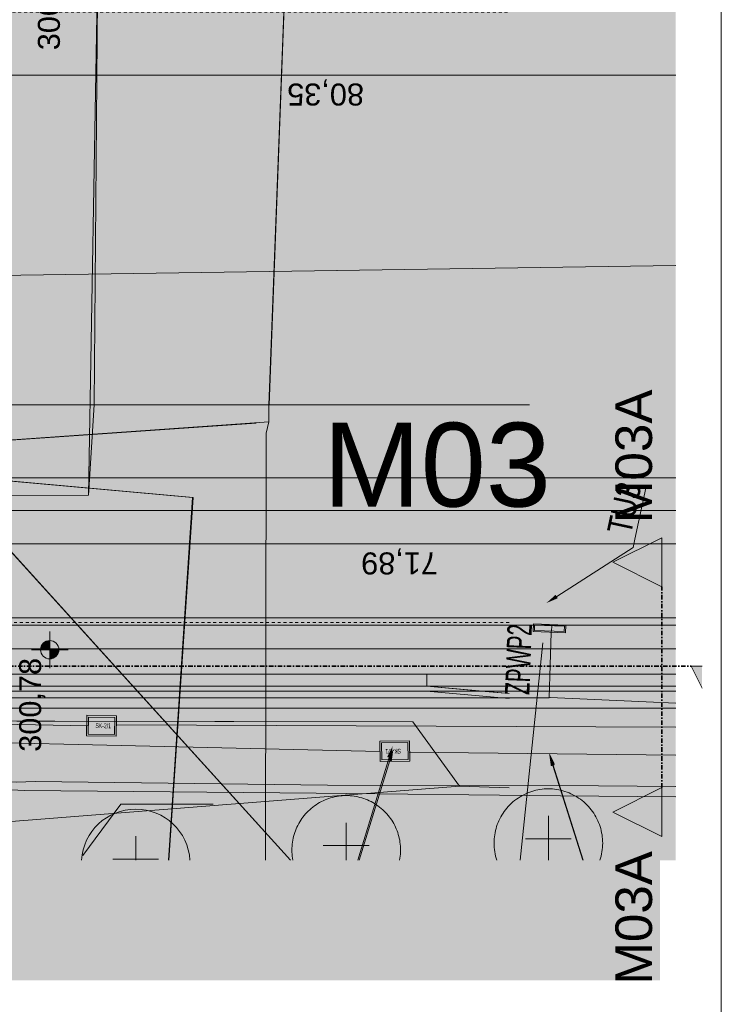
# Model space of a CAD drawing. Extents: x 250 to 10950, y 49 to 2920.
# Tile 18 of 23: x 10541 to 10950, y 1320 to 1894. Entities that reach past the tile are written whole.
import ezdxf
from ezdxf.xclip import XClip

# ---------------------------------------------------------------- set-up
doc = ezdxf.new("R2010")
doc.units = 0
doc.header["$MEASUREMENT"] = 0
doc.header["$XCLIPFRAME"] = 0
for name, pattern in [('Kropki i Kreski', [72, 36, -18, 0, -18]), ('Przerywana', [48, 24, -24]), ('zzzxref_260316$0$pzt_11-06-2015 (2)$0$j-CENTER', [2000000.0, 1250000.0, -250000, 250000, -250000])]:
    doc.linetypes.add(name, pattern=pattern)
for name, color, linetype in [('-16._--- NOWE PZT_11_0', 7, 'Continuous'), ('-16._--- NOWE PZT_11_01FORMA - PZT - Inne obiekty', 7, 'Continuous'), ('-16._--- NOWE PZT_11_FORMA - Arch 01 - PZT 1 Strefy', 7, 'Continuous'), ('-16._--- NOWE PZT_11_FORMA - Arch 01 - PZT 2 Budynki', 7, 'Continuous'), ('-16._--- NOWE PZT_11_FORMA - Arch 01 - PZT 2 Inne obiekty', 7, 'Continuous'), ('-16._--- NOWE PZT_11_FORMA - Arch 01 - PZT-3 Ukształtowanie terenu', 7, 'Continuous'), ('-16._--- NOWE PZT_11_FORMA - Arch 01 - PZT-3 Zagospodarowanie', 7, 'Continuous'), ('-16._--- NOWE PZT_11_FORMA - Arch 01 - PZT-4 Zieleń', 7, 'Continuous'), ('-16._--- NOWE PZT_11_GES_PrzewodCieplowniczy', 7, 'Continuous'), ('-16._--- NOWE PZT_11_SEL_atrybut_bloku1', 7, 'Continuous'), ('-16._--- NOWE PZT_11_SEL_do_likwidacji', 7, 'Continuous'), ('-16._--- NOWE PZT_11_SEL_kanalizacja_kablowa_nN', 7, 'Continuous'), ('-16._--- NOWE PZT_11_SEL_opis_odnosnik', 7, 'Continuous'), ('-16._--- NOWE PZT_11_SEL_sieci_kable_nN', 7, 'Continuous'), ('-16._--- NOWE PZT_11_SEL_sieci_kable_nN_oswietlenie', 7, 'Continuous'), ('-16._--- NOWE PZT_11_SEL_zlacze_nN', 7, 'Continuous'), ('-16._--- NOWE PZT_11_SEN_kanalizacja_kablowa', 7, 'Continuous'), ('-16._--- NOWE PZT_11_SEN_kanalizacja_kablowa_studnie', 7, 'Continuous'), ('-16._--- NOWE PZT_11_SEN_studnia_kablowa_typ', 7, 'Continuous'), ('-16._--- NOWE PZT_11_zzzxref_260316$0$_Tt_DO_LIKWIDACJI', 7, 'Continuous'), ('-16._--- NOWE PZT_11_zzzxref_260316$0$_TT_WODA_PRZYLACZE_II etap', 7, 'Continuous'), ('-2._Model schemat_10_0', 7, 'Continuous'), ('-2._Model schemat_10_01FORMA - PZT - Inne obiekty', 7, 'Continuous'), ('-2._Model schemat_10_09FORMA  - nawierzchnie MODEL', 7, 'Continuous'), ('-4._PZT_12_01FORMA - PZT - Znaczniki ukryta', 7, 'Continuous'), ('FORMA - Arch 01 - 820-G Rysunki Obrazki', 7, 'Continuous')]:
    doc.layers.add(name, color=color, linetype=linetype)
doc.styles.add('STYL_AUTOMATYCZNY_10', font='arial.ttf')
doc.styles.add('STYL_AUTOMATYCZNY_2', font='arial.ttf')
doc.styles.add('STYL_AUTOMATYCZNY_7', font='arial.ttf', dxfattribs={"width": 0.8})
doc.styles.add('STYL_AUTOMATYCZNY_9', font='arial.ttf', dxfattribs={"width": 0.6})
doc.linetypes.add('likwidacja1', pattern='A,0,[3,U09 PZT - mury oporowe - widoki1.Shx,S=20000,R=0,X=0,Y=0],-20000,0', length=20000)
doc.linetypes.add('SEL_eN', pattern='A,0,[2,U09 PZT - mury oporowe - widoki1.Shx,S=793.650794,R=0,X=0,Y=0],-100000,0', length=100000)
doc.linetypes.add('SEL_eNN', pattern='A,0,[7,U09 PZT - mury oporowe - widoki1.Shx,S=793.650794,R=0,X=0,Y=0],-100000,0', length=100000)
doc.linetypes.add('SEL_knN', pattern='A,0,[6,U09 PZT - mury oporowe - widoki1.Shx,S=793.650794,R=0,X=0,Y=0],-100000,0', length=100000)
doc.linetypes.add('SEN_t', pattern='A,0,[5,U09 PZT - mury oporowe - widoki1.Shx,S=793.650794,R=0,X=0,Y=0],-100000,0', length=100000)
doc.linetypes.add('zzzxref_260316$0$likwidacja1', pattern='A,0,[1,U09 PZT - mury oporowe - widoki1.Shx,S=20000,R=0,X=0,Y=0],-20000,0', length=20000)

# ---------------------------------------------------------------- blocks, each defined once
blk = doc.blocks.new('Rysunek_1_11', base_point=(-3505022.7, 4142748.11))
at = {"layer": '-16._--- NOWE PZT_11_FORMA - Arch 01 - PZT 1 Strefy', "linetype": 'Continuous', "lineweight": 0, "true_color": 0x577933}
blk.add_hatch(color=77, dxfattribs=at).paths.add_polyline_path([(10045.95, 2800.71), (10065.05, 1743.93), (10067.8, 1592.7), (10138.2, 1590.47), (10135.79, 1505.07), (10069.36, 1506.95), (10070.14, 1463.85), (10303.05, 1404.47), (10923.4, 1404.47), (10923.4, 1513.03), (10222.55, 1513.03), (10222.55, 1671.86), (10102.04, 1671.86), (10102.04, 2745.27), (10923.4, 2745.27), (10923.4, 2786.02)])
at = {"layer": '-16._--- NOWE PZT_11_FORMA - Arch 01 - PZT 1 Strefy', "linetype": 'Continuous', "lineweight": 0, "true_color": 0x606060}
blk.add_hatch(color=251, dxfattribs=at).paths.add_polyline_path([(10102.04, 1671.86), (10222.55, 1671.86), (10222.55, 1513.03), (10923.4, 1513.03), (10923.4, 1541.5), (10251.03, 1541.5), (10251.03, 1700.34), (10130.51, 1700.34), (10130.51, 2602.58), (10130.51, 2627.86), (10130.51, 2713.26), (10247.98, 2713.26), (10527.04, 2713.26), (10527.04, 2745.27), (10218.08, 2745.27), (10102.04, 2745.27)])
at = {"layer": '-16._--- NOWE PZT_11_FORMA - Arch 01 - PZT 1 Strefy', "linetype": 'Continuous', "lineweight": 0, "true_color": 0xf0e6d9}
blk.add_hatch(color=254, dxfattribs=at).paths.add_polyline_path([(10130.51, 2713.26), (10130.51, 1700.34), (10251.03, 1700.34), (10251.03, 1541.5), (10923.4, 1541.5), (10923.4, 1898.95), (10527.04, 1898.95), (10527.04, 2627.86), (10386.8, 2627.86), (10386.8, 2713.26)])
at = {"layer": '-16._--- NOWE PZT_11_FORMA - Arch 01 - PZT 2 Budynki', "linetype": 'Continuous', "lineweight": 0, "true_color": 0x000000}
for points in [[(10923.4, 1545.77), (10255.3, 1545.77), (10255.3, 1541.5), (10923.4, 1541.5)], [(10719, 1522.28), (10711.88, 1534.61), (10704.76, 1522.28)]]:
    blk.add_hatch(color=18, dxfattribs=at).paths.add_polyline_path(points)
at = {"layer": '-16._--- NOWE PZT_11_FORMA - Arch 01 - PZT 2 Inne obiekty', "linetype": 'Continuous', "lineweight": 18}
blk.add_hatch(color=211, dxfattribs=at).paths.add_polyline_path([(10215.44, 1505.91), (10215.44, 1503.06), (10923.4, 1503.06), (10923.4, 1505.91)])
at = {"layer": '-16._--- NOWE PZT_11_FORMA - Arch 01 - PZT-3 Ukształtowanie terenu', "linetype": 'Continuous', "lineweight": 18}
for points in [[(10558.36, 1527.18), (10558.36, 1532.52), (10556.32, 1532.11), (10554.59, 1530.95), (10553.43, 1529.22), (10553.02, 1527.18)], [(10558.36, 1527.18), (10558.36, 1521.84), (10560.4, 1522.24), (10562.14, 1523.4), (10563.29, 1525.13), (10563.7, 1527.18)]]:
    blk.add_hatch(color=226, dxfattribs=at).paths.add_polyline_path(points)
at = {"layer": '-16._--- NOWE PZT_11_SEL_opis_odnosnik', "linetype": 'Continuous', "lineweight": 0, "ltscale": 0.07119, "true_color": 0x000000}
for points in [[(10854.66, 1557.23), (10853.38, 1559.23), (10848.02, 1554.4)], [(10854.66, 1557.23), (10853.38, 1559.23), (10848.02, 1554.4)], [(10844.73, 1531.28), (10847.09, 1531.03), (10846.65, 1538.23)], [(10755.12, 1464.62), (10757.39, 1463.93), (10758.33, 1471.09)], [(10755.54, 1462.87), (10757.81, 1462.17), (10758.77, 1469.32)], [(10850.61, 1460.03), (10852.87, 1460.75), (10849.6, 1467.18)], [(10850.63, 1459.27), (10852.89, 1459.99), (10849.61, 1466.42)]]:
    blk.add_hatch(color=18, dxfattribs=at).paths.add_polyline_path(points)
at = {"layer": '-16._--- NOWE PZT_11_SEL_sieci_kable_nN', "linetype": 'Continuous', "lineweight": 18, "ltscale": 0.07119}
h = blk.add_hatch(color=1, dxfattribs=at)
h.paths.add_polyline_path([(10579.82, 1477.01), (10597.18, 1476.71), (10597.39, 1488.67), (10580.02, 1488.97)])
h.paths.add_polyline_path([(10580.83, 1477.99), (10581, 1487.96), (10596.38, 1487.69), (10596.2, 1477.73)], flags=0)
at = {"layer": '-16._--- NOWE PZT_11_SEL_zlacze_nN', "linetype": 'Continuous', "lineweight": 18, "ltscale": 0.07119}
blk.add_hatch(color=1, dxfattribs=at).paths.add_polyline_path([(10859.25, 1541.58), (10840.47, 1542.29), (10840.3, 1537.74), (10859.08, 1537.02)])
at = {"layer": '-16._--- NOWE PZT_11_SEN_kanalizacja_kablowa_studnie', "linetype": 'Continuous', "lineweight": 18, "ltscale": 0.07119}
h = blk.add_hatch(color=30, dxfattribs=at)
h.paths.add_polyline_path([(10750.87, 1473.9), (10751.06, 1461.94), (10768.42, 1462.21), (10768.24, 1474.17)])
h.paths.add_polyline_path([(10752.04, 1462.95), (10751.88, 1472.91), (10767.25, 1473.16), (10767.41, 1463.19)], flags=0)
at = {"layer": '-16._--- NOWE PZT_11_0', "color": 85, "linetype": 'Continuous', "lineweight": 18, "ltscale": 0.07119}
for p, q in [((10923.4, 1862.21), (10130.51, 1862.21)), ((10923.4, 1627.47), (9994.03, 1627.47)), ((10923.4, 1608.43), (10068.38, 1608.43)), ((10923.4, 1588.85), (10251.03, 1588.85))]:
    blk.add_line(p, q, dxfattribs=at)
at = {"layer": '-16._--- NOWE PZT_11_01FORMA - PZT - Inne obiekty', "color": 222, "linetype": 'likwidacja1', "lineweight": 18, "ltscale": 0.07119}
for p, q in [((10701.7, 2077.54), (10686.42, 1669.7)), ((10586.31, 1919.43), (10584.25, 1669.97)), ((10584.25, 1669.97), (10580.92, 1617.23)), ((10686.42, 1669.7), (10584.25, 1669.97)), ((10686.13, 1660.1), (10233.09, 1628.41)), ((10684.5, 1653.46), (10686.13, 1660.1)), ((10684.22, 1404.47), (10684.5, 1653.46)), ((10580.92, 1617.23), (10512.75, 1617.17))]:
    blk.add_line(p, q, dxfattribs=at)
at = {"layer": '-16._--- NOWE PZT_11_01FORMA - PZT - Inne obiekty', "color": 221, "linetype": 'likwidacja1', "lineweight": 18, "ltscale": 0.07119}
blk.add_line((10698.8, 1404.47), (10467.85, 1659.3), dxfattribs=at)
at = {"layer": '-16._--- NOWE PZT_11_01FORMA - PZT - Inne obiekty', "color": 223, "linetype": 'likwidacja1', "lineweight": 18, "ltscale": 0.07119}
for p, q in [((10642.03, 1615.97), (10444.99, 1633.7)), ((10627.87, 1404.47), (10642.03, 1615.97))]:
    blk.add_line(p, q, dxfattribs=at)
at = {"layer": '-16._--- NOWE PZT_11_FORMA - Arch 01 - PZT 2 Budynki', "color": 244, "linetype": 'Continuous', "lineweight": 18, "ltscale": 0.07119, "flags": 128}
for points in [[(10923.4, 1545.77), (10255.3, 1545.77)], [(10251.03, 1541.5), (10923.4, 1541.5)]]:
    blk.add_lwpolyline(points, dxfattribs=at)
at = {"layer": '-16._--- NOWE PZT_11_FORMA - Arch 01 - PZT 2 Inne obiekty', "color": 211, "linetype": 'Continuous', "lineweight": 18, "ltscale": 0.07119, "flags": 128}
for points in [[(10923.4, 1505.91), (10215.44, 1505.91)], [(10215.44, 1503.06), (10923.4, 1503.06)]]:
    blk.add_lwpolyline(points, dxfattribs=at)
at = {"layer": '-16._--- NOWE PZT_11_FORMA - Arch 01 - PZT-3 Ukształtowanie terenu', "color": 226, "linetype": 'Continuous', "lineweight": 18, "ltscale": 0.07119}
for p, q in [((10558.36, 1516.5), (10558.36, 1537.86)), ((10569.04, 1527.18), (10547.68, 1527.18))]:
    blk.add_line(p, q, dxfattribs=at)
blk.add_circle((10558.36, 1527.18), 5.34, dxfattribs=at)
at = {"layer": '-16._--- NOWE PZT_11_FORMA - Arch 01 - PZT-3 Zagospodarowanie', "color": 203, "linetype": 'zzzxref_260316$0$pzt_11-06-2015 (2)$0$j-CENTER', "lineweight": 18, "ltscale": 0.07119}
blk.add_line((10236.79, 1527.77), (10923.4, 1527.77), dxfattribs=at)
at = {"layer": '-16._--- NOWE PZT_11_FORMA - Arch 01 - PZT-3 Zagospodarowanie', "color": 244, "linetype": 'Continuous', "lineweight": 18, "ltscale": 0.07119}
blk.add_line((10222.55, 1513.03), (10923.4, 1513.03), dxfattribs=at)
at = {"layer": '-16._--- NOWE PZT_11_FORMA - Arch 01 - PZT-3 Zagospodarowanie', "color": 245, "linetype": 'SEL_eNN', "lineweight": 18, "ltscale": 0.07119, "flags": 128}
blk.add_lwpolyline([(10923.4, 1493.14), (10202.3, 1493.14), (10202.3, 1647.38), (10080.44, 1647.38), (10080.44, 2765.65), (10739.75, 2765.65)], dxfattribs=at)
at = {"layer": '-16._--- NOWE PZT_11_FORMA - Arch 01 - PZT-4 Zieleń', "color": 247, "linetype": 'Continuous', "lineweight": 18, "ltscale": 0.07119}
for p, q in [((10849.14, 1404.47), (10849.14, 1430.27)), ((10731.27, 1404.47), (10731.27, 1426.33)), ((10608.52, 1404.47), (10608.52, 1418.46)), ((10744.63, 1412.97), (10717.9, 1412.97)), ((10862.51, 1416.91), (10835.78, 1416.91)), ((10621.89, 1405.1), (10595.16, 1405.1))]:
    blk.add_line(p, q, dxfattribs=at)
at = {"layer": '-16._--- NOWE PZT_11_FORMA - Arch 01 - PZT-4 Zieleń', "color": 248, "linetype": 'Continuous', "lineweight": 18, "ltscale": 0.07119}
for centre, start, end in [((10731.27, 1410.48), 349.05675, 190.94325), ((10849.14, 1414.42), 341.68012, 198.31988), ((10608.52, 1402.61), 3.3669, 176.6331)]:
    blk.add_arc(centre, 31.67, start, end, dxfattribs=at)
at = {"layer": '-16._--- NOWE PZT_11_GES_PrzewodCieplowniczy', "color": 212, "linetype": 'Continuous', "lineweight": 18, "ltscale": 0.07119, "flags": 128}
for points in [[(9994.03, 1622.2), (10083.45, 1621.33), (10180.47, 1621.45), (10189.4, 1620.99), (10192.67, 1619.27), (10194.52, 1615.67), (10194.22, 1606.85), (10187.16, 1474.38), (10187.13, 1466.09), (10187.84, 1463.32), (10189.31, 1460.67), (10201.45, 1460.24), (10356.99, 1455.51), (10528.8, 1450.62), (10538.98, 1449.89), (10549.88, 1450.46), (10720.4, 1448.32), (10855.92, 1448.03), (10923.4, 1447.49)], [(10923.4, 1441.42), (10856.22, 1442), (10713.82, 1443.48), (10543.64, 1445.1), (10532.25, 1445.65), (10521.64, 1445.75), (10351.33, 1450.17), (10193.61, 1454.94), (10182.78, 1455.37), (10180.36, 1457.64), (10179.63, 1461), (10179.75, 1469.71), (10186.87, 1598.38), (10187.36, 1607.45), (10185.45, 1610.77), (10182.16, 1613.08), (10173.68, 1613.59), (10082.89, 1613.3), (9994.03, 1613.91)]]:
    blk.add_lwpolyline(points, dxfattribs=at)
at = {"layer": '-16._--- NOWE PZT_11_SEL_do_likwidacji', "color": 1, "linetype": 'likwidacja1', "lineweight": 18, "ltscale": 0.07119, "flags": 128}
blk.add_lwpolyline([(10067.23, 1625.27), (10233.09, 1628.41), (10348.34, 1653.31), (10365.62, 1676.54), (10377.17, 1682.51), (10392.36, 1684.12), (10432.52, 1677.25), (10468.2, 1658.92), (10698.84, 1404.47)], dxfattribs=at)
at = {"layer": '-16._--- NOWE PZT_11_SEL_kanalizacja_kablowa_nN', "color": 1, "linetype": 'SEL_knN', "lineweight": 18, "ltscale": 0.07119, "flags": 128}
for points in [[(10263.09, 1488.8), (10580.88, 1482.9)], [(10597.28, 1483.43), (10923.4, 1482.03)]]:
    blk.add_lwpolyline(points, dxfattribs=at)
at = {"layer": '-16._--- NOWE PZT_11_SEL_opis_odnosnik', "color": 7, "linetype": 'Continuous', "lineweight": 18, "ltscale": 0.07119}
for p, q in [((10899.66, 1591.73), (10906.01, 1621.28)), ((10898.58, 1586.72), (10899.66, 1591.73)), ((10854.02, 1558.23), (10898.58, 1586.72)), ((10854.02, 1558.23), (10898.58, 1586.72)), ((10845.91, 1531.15), (10832.63, 1404.47)), ((10756.26, 1464.28), (10738.06, 1404.47)), ((10756.67, 1462.52), (10738.73, 1404.47)), ((10851.74, 1460.39), (10869.38, 1404.47)), ((10851.76, 1459.63), (10869.21, 1404.47))]:
    blk.add_line(p, q, dxfattribs=at)
at = {"layer": '-16._--- NOWE PZT_11_SEL_sieci_kable_nN', "color": 1, "linetype": 'SEL_eN', "lineweight": 18, "ltscale": 0.07119, "flags": 128}
for points in [[(10923.4, 1496.08), (10850.14, 1499.3), (10207.05, 1499.02), (10207.47, 1526.01), (10164.12, 1525.41), (10159.98, 1700.64)], [(10142.13, 1524.83), (10207.17, 1526.17), (10207.01, 1499.03), (10849.67, 1499.21), (10850.79, 1537.25), (10851.38, 1541.91)]]:
    blk.add_lwpolyline(points, dxfattribs=at)
at = {"layer": '-16._--- NOWE PZT_11_SEL_sieci_kable_nN', "color": 1, "linetype": 'Continuous', "lineweight": 18, "ltscale": 0.07119, "flags": 128}
for points in [[(10580.02, 1488.97), (10597.39, 1488.67), (10597.18, 1476.71), (10579.82, 1477.01)], [(10580.02, 1488.97), (10597.39, 1488.67), (10597.18, 1476.71), (10579.82, 1477.01)], [(10581, 1487.96), (10596.38, 1487.69), (10596.2, 1477.73), (10580.83, 1477.99)], [(10581, 1487.96), (10596.38, 1487.69), (10596.2, 1477.73), (10580.83, 1477.99)]]:
    blk.add_lwpolyline(points, close=True, dxfattribs=at)
at = {"layer": '-16._--- NOWE PZT_11_SEL_sieci_kable_nN_oswietlenie', "color": 18, "linetype": 'SEL_eNN', "lineweight": 18, "ltscale": 0.07119, "true_color": 0x0a0909, "flags": 128}
blk.add_lwpolyline([(10159.68, 1701.26), (10164.12, 1525.41), (10207.47, 1526.01), (10206.67, 1499.02), (10850.14, 1499.3), (10923.4, 1496.08)], dxfattribs=at)
at = {"layer": '-16._--- NOWE PZT_11_SEL_zlacze_nN', "color": 1, "linetype": 'SEL_eN', "lineweight": 18, "ltscale": 0.07119, "flags": 128}
for points in [[(10840.47, 1542.29), (10859.25, 1541.58), (10859.08, 1537.02), (10840.3, 1537.74)], [(10841.15, 1541.55), (10858.51, 1540.89), (10858.39, 1537.76), (10841.03, 1538.42)]]:
    blk.add_lwpolyline(points, close=True, dxfattribs=at)
at = {"layer": '-16._--- NOWE PZT_11_SEN_kanalizacja_kablowa', "color": 30, "linetype": 'SEN_t', "lineweight": 18, "ltscale": 0.07119, "flags": 128}
for points in [[(10750.96, 1467.92), (10365.29, 1476.8)], [(10923.4, 1465.69), (10767.94, 1467.53)]]:
    blk.add_lwpolyline(points, dxfattribs=at)
at = {"layer": '-16._--- NOWE PZT_11_SEN_kanalizacja_kablowa_studnie', "color": 30, "linetype": 'Continuous', "lineweight": 18, "ltscale": 0.07119, "flags": 128}
for points in [[(10768.42, 1462.21), (10751.06, 1461.94), (10750.87, 1473.9), (10768.24, 1474.17)], [(10768.42, 1462.21), (10751.06, 1461.94), (10750.87, 1473.9), (10768.24, 1474.17)], [(10767.41, 1463.19), (10752.04, 1462.95), (10751.88, 1472.91), (10767.25, 1473.16)], [(10767.41, 1463.19), (10752.04, 1462.95), (10751.88, 1472.91), (10767.25, 1473.16)]]:
    blk.add_lwpolyline(points, close=True, dxfattribs=at)
at = {"layer": '-16._--- NOWE PZT_11_zzzxref_260316$0$_Tt_DO_LIKWIDACJI', "color": 246, "linetype": 'SEL_knN', "lineweight": 18, "ltscale": 0.07119}
blk.add_line((10923.4, 1751.17), (10012.24, 1737.65), dxfattribs=at)
at = {"layer": '-16._--- NOWE PZT_11_zzzxref_260316$0$_Tt_DO_LIKWIDACJI', "color": 7, "linetype": 'zzzxref_260316$0$likwidacja1', "lineweight": 18, "ltscale": 0.07119, "flags": 128}
for points in [[(10509.89, 1555.75), (10512.75, 1617.17), (10580.92, 1617.23), (10586.31, 1919.43), (10701.7, 2077.54), (10923.4, 2075.97)], [(10684.22, 1404.47), (10684.5, 1653.46), (10686.13, 1660.1), (10686.16, 1669.7), (10701.7, 2077.54)], [(10237.24, 1536.17), (10233.09, 1628.41), (10678.84, 1659.25)], [(10436.74, 1540.1), (10444.66, 1633.7), (10641.7, 1615.97), (10627.54, 1404.47)], [(10653.67, 1437.22), (10599.91, 1437.13), (10577.62, 1407.26)]]:
    blk.add_lwpolyline(points, dxfattribs=at)
at = {"layer": '-16._--- NOWE PZT_11_0', "color": 6, "linetype": 'Continuous', "lineweight": 18, "char_height": 12.8142, "width": 43.9774, "attachment_point": 7, "rotation": 180, "style": 'STYL_AUTOMATYCZNY_10'}
for s, insert in [('\\A1;{\\pql;\\fArial|b0|i0|c238|p0;\\W1.000000;80,35}', (10741.63, 1859.65)), ('\\A1;{\\pql;\\fArial|b0|i0|c238|p0;\\W1.000000;71,89}', (10784.79, 1586.29))]:
    blk.add_mtext(s, dxfattribs=dict(at, insert=insert))
at = {"layer": '-16._--- NOWE PZT_11_SEL_atrybut_bloku1', "color": 7, "linetype": 'Continuous', "lineweight": 18, "insert": (10838.03, 1500.69), "char_height": 14.238, "attachment_point": 7, "rotation": 87.81461, "style": 'STYL_AUTOMATYCZNY_9'}
blk.add_mtext('\\A1;{\\pql;\\fArial|b0|i0|c238|p0;\\W0.600000;ZPWP2}', dxfattribs=at)
at = {"layer": '-16._--- NOWE PZT_11_SEL_opis_odnosnik', "color": 7, "linetype": 'Continuous', "lineweight": 18, "insert": (10883.28, 1596.57), "char_height": 14.238, "attachment_point": 1, "rotation": 77.87041, "style": 'STYL_AUTOMATYCZNY_7'}
blk.add_mtext('\\A1;{\\pql;\\fArial|b0|i0|c238|p0;\\W0.800000;TU3}', dxfattribs=at)
at = {"layer": '-16._--- NOWE PZT_11_SEN_studnia_kablowa_typ', "color": 1, "linetype": 'Continuous', "lineweight": 18, "insert": (10585.02, 1482.96), "char_height": 2.8476, "attachment_point": 4, "rotation": 359.002, "style": 'STYL_AUTOMATYCZNY_9'}
blk.add_mtext('\\A1;{\\pql;\\fArial|b0|i0|c238|p0;\\W0.600000;SK-2/1}', dxfattribs=at)
at = {"layer": '-16._--- NOWE PZT_11_SEN_studnia_kablowa_typ', "color": 30, "linetype": 'Continuous', "lineweight": 18, "insert": (10763.23, 1468.05), "char_height": 2.8476, "attachment_point": 4, "rotation": 180.9017, "style": 'STYL_AUTOMATYCZNY_9'}
blk.add_mtext('\\A1;{\\pql;\\fArial|b0|i0|c238|p0;\\W0.600000;SK-2/1}', dxfattribs=at)
at = {"layer": '-16._--- NOWE PZT_11_zzzxref_260316$0$_TT_WODA_PRZYLACZE_II etap', "color": 226, "linetype": 'Continuous', "lineweight": 18, "char_height": 12.8142, "width": 53.7511, "attachment_point": 7, "rotation": 90, "style": 'STYL_AUTOMATYCZNY_2'}
for insert in [(10566.67, 1876.67), (10555.76, 1467.67)]:
    blk.add_mtext('\\A1;{\\pql;\\fArial|b0|i0|c238|p0;\\W1.000000;300,78}', dxfattribs=dict(at, insert=insert))
blk = doc.blocks.new('Rysunek_11_10', base_point=(-3505022.7, 4142748.11))
at = {"layer": '-2._Model schemat_10_0', "color": 7, "linetype": 'Przerywana', "lineweight": 13, "ltscale": 0.07119, "flags": 128}
blk.add_lwpolyline([(10826.3, 1543.14), (10253.17, 1543.14), (10253.17, 1702.47), (10132.39, 1702.47), (10132.4, 2711.4), (10385.04, 2711.4), (10385.04, 2625.23), (10526.79, 2625.23), (10526.79, 1898.95), (10826.3, 1898.95)], dxfattribs=at)
at = {"layer": '-2._Model schemat_10_01FORMA - PZT - Inne obiekty', "color": 1, "linetype": 'Continuous', "lineweight": 13, "ltscale": 0.07119, "flags": 128}
for points in [[(10778.24, 1505.91), (10215.44, 1505.91)], [(10778.24, 1505.91), (10809.96, 1503.06)], [(10215.44, 1503.06), (10778.11, 1503.06)], [(10778.11, 1503.06), (10826.3, 1498.73)], [(10826.3, 1501.59), (10809.96, 1503.06)]]:
    blk.add_lwpolyline(points, dxfattribs=at)
at = {"layer": '-2._Model schemat_10_09FORMA  - nawierzchnie MODEL', "color": 251, "linetype": 'Continuous', "lineweight": 13, "ltscale": 0.07119, "true_color": 0x606060, "flags": 128}
for points in [[(10370.41, 1413.95), (10797.42, 1447.58), (10770.14, 1485.17), (10352.4, 1485.92), (10192.82, 1486.21), (10192.82, 1537.02), (10192.82, 1649.31), (10092.07, 1649.31), (10092.07, 2755.24), (10045.95, 2800.71), (10070.14, 1463.85)], [(10215.44, 1505.91), (10778.24, 1505.91), (10778.24, 1513.03), (10222.55, 1513.03), (10222.55, 1671.86), (10102.04, 1671.86), (10102.03, 2745.27), (10691, 2745.28), (10691, 2758.02), (10548.22, 2758.02), (10548.22, 2752.4), (10094.91, 2752.39), (10094.92, 1664.74), (10215.44, 1664.74)]]:
    blk.add_lwpolyline(points, close=True, dxfattribs=at)
at = {"layer": '-2._Model schemat_10_09FORMA  - nawierzchnie MODEL', "color": 254, "linetype": 'Continuous', "lineweight": 13, "ltscale": 0.07119, "true_color": 0xe8e8e8, "flags": 128}
blk.add_lwpolyline([(10826.3, 1541.5), (10251.03, 1541.5), (10251.03, 1701.1), (10130.54, 1701.1), (10130.54, 2713.26), (10386.8, 2713.26), (10386.8, 2745.28), (10102.04, 2745.27), (10102.04, 1671.86), (10222.55, 1671.86), (10222.55, 1513.03), (10778.24, 1513.03), (10778.24, 1505.91), (10826.3, 1501.59)], dxfattribs=at)
at = {"layer": '-2._Model schemat_10_09FORMA  - nawierzchnie MODEL', "color": 251, "linetype": 'Continuous', "lineweight": 13, "ltscale": 0.07119, "true_color": 0x606060, "flags": 128}
for points in [[(10826.3, 1446.61), (10797.42, 1447.58), (10770.14, 1485.17), (10192.82, 1486.21), (10214.98, 1503.06), (10778.11, 1503.07), (10826.3, 1498.74)], [(10826.3, 1446.61), (10797.42, 1447.58), (10370.41, 1413.95), (10407.6, 1404.47)]]:
    blk.add_lwpolyline(points, dxfattribs=at)
blk = doc.blocks.new('Rysunek_12_12', base_point=(-3505022.7, 4142748.11))
at = {"layer": '-4._PZT_12_01FORMA - PZT - Znaczniki ukryta', "linetype": 'Continuous', "lineweight": 0, "true_color": 0x000000}
for points in [[(10915.22, 1592.41), (10886.75, 1578.17), (10915.22, 1563.93)], [(10938.82, 1517.54), (10932.42, 1517.54), (10938.82, 1504.75)], [(10915.22, 1418.34), (10915.22, 1446.82), (10886.75, 1432.58)]]:
    blk.add_hatch(color=18, dxfattribs=at).paths.add_polyline_path(points)
at = {"layer": '-4._PZT_12_01FORMA - PZT - Znaczniki ukryta', "color": 7, "linetype": 'Kropki i Kreski', "lineweight": 35, "ltscale": 0.07119}
for p, q in [((10915.22, 1446.82), (10915.22, 1563.93)), ((10231.57, 1517.54), (10932.42, 1517.54))]:
    blk.add_line(p, q, dxfattribs=at)
at = {"layer": '-4._PZT_12_01FORMA - PZT - Znaczniki ukryta', "color": 7, "linetype": 'Continuous', "lineweight": 5, "ltscale": 0.07119, "flags": 128}
for points in [[(10915.22, 1592.41), (10915.22, 1563.93), (10886.75, 1578.17)], [(10915.22, 1418.34), (10915.22, 1446.82), (10886.75, 1432.58)]]:
    blk.add_lwpolyline(points, close=True, dxfattribs=at)
blk.add_lwpolyline([(10938.82, 1517.54), (10932.42, 1517.54), (10938.82, 1504.75)], dxfattribs=at)
at = {"layer": '-4._PZT_12_01FORMA - PZT - Znaczniki ukryta', "color": 7, "linetype": 'Continuous', "lineweight": 5, "char_height": 21.357, "rotation": 90, "style": 'STYL_AUTOMATYCZNY_2'}
for s, insert, attachment_point in [('\\A1;{\\pql;\\pt0;\\fArial|b0|i0|c238|p0;\\W1.000000;M03A}', (10909.9, 1600.95), 7), ('\\A1;{\\pqr;\\pt0;\\fArial|b0|i0|c238|p0;\\W1.000000;M03A}', (10909.9, 1409.8), 9)]:
    blk.add_mtext(s, dxfattribs=dict(at, insert=insert, attachment_point=attachment_point))

msp = doc.modelspace()

# ---------------------------------------------------------------- hatches: boundary and pattern name
at = {"linetype": 'Continuous', "lineweight": 0, "ltscale": 0.1, "true_color": 0x7f7f7f}
msp.add_hatch(color=8, dxfattribs=at).paths.add_polyline_path([(10914.29, 1334.37), (10914.29, 2881.14), (9981.06, 2881.14), (9981.06, 1334.37)])

# ---------------------------------------------------------------- linework, layer by layer
at = {"color": 7, "linetype": 'Continuous', "lineweight": 13, "ltscale": 0.1}
for p, q in [((10950, 2920), (10950, 50)), ((10838.09, 1669.88), (10379.37, 1669.88))]:
    msp.add_line(p, q, dxfattribs=at)

# ---------------------------------------------------------------- block references
at = {"layer": 'FORMA - Arch 01 - 820-G Rysunki Obrazki', "color": 7, "linetype": 'Continuous', "lineweight": 13, "ltscale": 0.1}
ref = msp.add_blockref('Rysunek_12_12', (-3505022.7, 4142748.11), dxfattribs=at)
XClip(ref).set_block_clipping_path([(9926.9010279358, 1334.368391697), (10938.8152153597, 2920.0000000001)])
ref = msp.add_blockref('Rysunek_1_11', (-3505022.7, 4142748.11), dxfattribs=at)
XClip(ref).set_block_clipping_path([(9994.0332778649, 1404.4686003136), (10923.4017504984, 2884.8776539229)])
ref = msp.add_blockref('Rysunek_11_10', (-3505022.7, 4142748.11), dxfattribs=at)
XClip(ref).set_block_clipping_path([(9994.0332778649, 1404.4686003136), (10908.8699990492, 2884.8776539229)])

# ---------------------------------------------------------------- texts
at = {"color": 7, "linetype": 'Continuous', "lineweight": 13, "insert": (10784.23, 1634.73), "char_height": 48.8866, "attachment_point": 5, "style": 'STYL_AUTOMATYCZNY_2'}
msp.add_mtext('\\A1;{\\pqc;\\fArial|b0|i0|c238|p0;\\W1.000000;M\\fArial|b0|i0|c238|p0;\\W1.000000;03}', dxfattribs=at)

doc.saveas('drawing.dxf')
